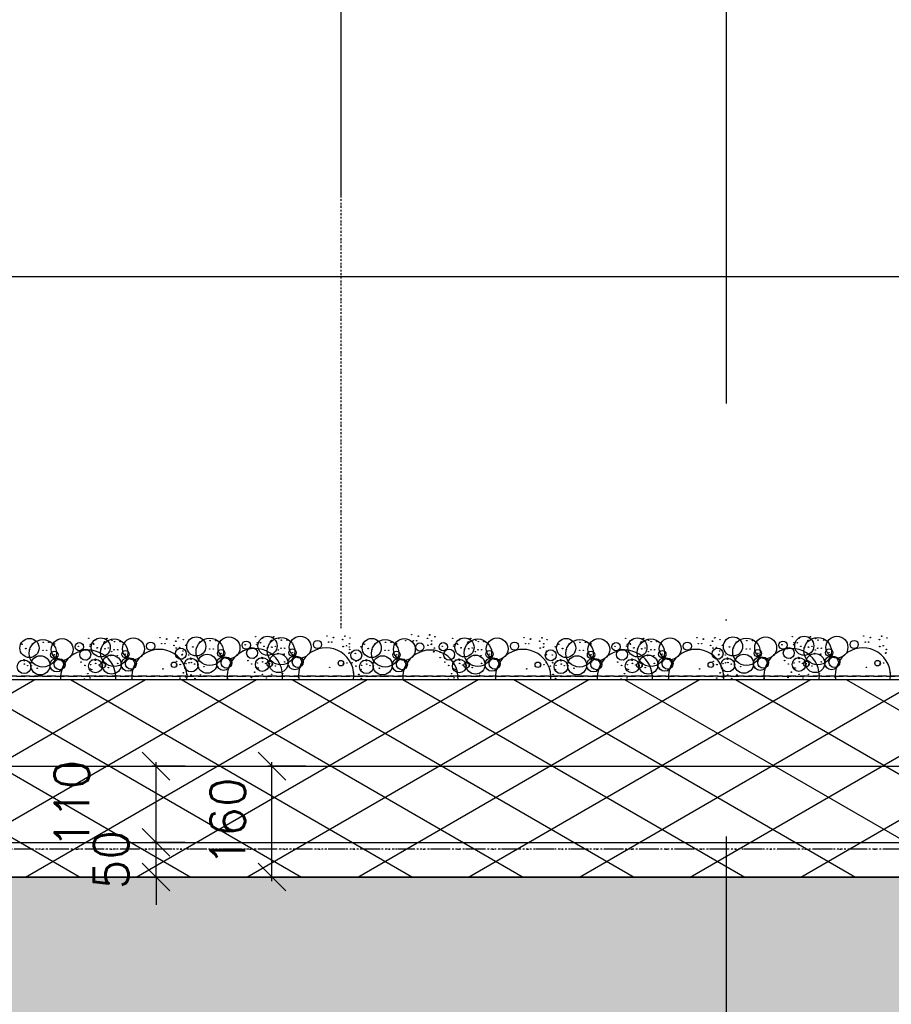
# Model space of a CAD drawing. Extents: x 149262 to 371235, y 141599 to 287858.
# Tile 15 of 60: x 155968 to 157226, y 154345 to 155767. Entities that reach past the tile are written whole.
import ezdxf

# ---------------------------------------------------------------- set-up
doc = ezdxf.new("R2010")
doc.units = 0
doc.header["$LTSCALE"] = 50
doc.header["$MEASUREMENT"] = 0
doc.header["$PDMODE"] = 3
doc.header["$PDSIZE"] = 0.1
for name, pattern in [('DASHDOT', [1, 0.5, -0.25, 0, -0.25]), ('DD1', [2.66667, 1.66667, -0.5, 0, -0.5]), ('HIDDEN', [0.375, 0.25, -0.125])]:
    doc.linetypes.add(name, pattern=pattern)
doc.layers.get('0').update_dxf_attribs({"linetype": 'CONTINUOUS'})
doc.layers.get('DEFPOINTS').update_dxf_attribs({"linetype": 'CONTINUOUS'})
for name, color, linetype in [('_DETAILNUMMERS', 4, 'CONTINUOUS'), ('A--A21--_F-23-', 9, 'CONTINUOUS'), ('A--A23--_F--3-', 9, 'CONTINUOUS'), ('A--L13D3_VLOEREN', 3, 'CONTINUOUS'), ('A--L21--', 3, 'CONTINUOUS'), ('A--L21--_F-23-', 4, 'CONTINUOUS'), ('A--L21D1_BUITENWAND', 1, 'CONTINUOUS'), ('A--L27DC4_DAKEN', 4, 'HIDDEN'), ('A--M$1A-_F123-', 1, 'CONTINUOUS'), ('STRAMIEN', 8, 'DD1')]:
    doc.layers.add(name, color=color, linetype=linetype)
doc.styles.add('HIEMSTRA', font='romans.shx')
doc.dimstyles.get("Standard").update_dxf_attribs({"dimscale": 50, "dimtxt": 2.5, "dimasz": 2, "dimexe": 0.3, "dimexo": 0.3, "dimgap": 2, "dimtad": 1, "dimdec": 0, "dimzin": 0, "dimdsep": 46, "dimtxsty": 'HIEMSTRA', "dimblk1": 'OBLIQUE', "dimblk2": 'OBLIQUE', "dimsah": 1, "dimcen": 0.09, "dimdle": 0.3, "dimclrd": 1, "dimclre": 1, "dimclrt": 2, "dimadec": 0, "dimazin": 0, "dimtfac": 1, "dimtdec": 4, "dimtix": 1, "dimtmove": 2, "dimatfit": 3, "dimldrblk": 'OBLIQUE', "dimfxl": 0, "dimtvp": 625, "dimtolj": 1, "dimtzin": 0, "dimarcsym": 0})

# ---------------------------------------------------------------- blocks, each defined once
blk = doc.blocks.new('_OBLIQUE')
at = {"color": 0, "linetype": 'ByBlock'}
blk.add_line((-0.5, -0.5), (0.5, 0.5), dxfattribs=at)
blk = doc.blocks.new('*D180')
at = {"layer": 'A--M$1A-_F123-', "color": 1, "lineweight": -2}
for p, q in [((156164.7, 154579), (156164.7, 154619)), ((156200.7, 154579), (156158.7, 154579)), ((156164.7, 154529), (156164.7, 154579)), ((156343.3, 154529), (156158.7, 154529)), ((156164.7, 154529), (156164.7, 154489))]:
    blk.add_line(p, q, dxfattribs=at)
at = {"layer": 'DEFPOINTS', "color": 0}
for p in [(156164.7, 154579), (156206.7, 154579), (156349.3, 154529)]:
    blk.add_point(p, dxfattribs=at)
at = {"layer": 'A--M$1A-_F123-', "color": 1, "lineweight": -2, "xscale": 40, "yscale": 40, "zscale": 40}
for p, rotation in [((156164.7, 154579), 270), ((156164.7, 154529), 90)]:
    blk.add_blockref('_OBLIQUE', p, dxfattribs=dict(at, rotation=rotation))
at = {"layer": 'A--M$1A-_F123-', "color": 2, "insert": (156099.7, 154554), "char_height": 50, "attachment_point": 5, "rotation": 90, "style": 'HIEMSTRA'}
blk.add_mtext('\\A1;50', dxfattribs=at)
blk = doc.blocks.new('*D181')
at = {"layer": 'A--M$1A-_F123-', "color": 1, "lineweight": -2}
for p, q in [((156206.7, 154689), (156158.7, 154689)), ((156164.7, 154573), (156164.7, 154695)), ((156206.7, 154579), (156158.7, 154579))]:
    blk.add_line(p, q, dxfattribs=at)
at = {"layer": 'DEFPOINTS', "color": 0}
for p in [(156164.7, 154689), (156212.7, 154689), (156212.7, 154579)]:
    blk.add_point(p, dxfattribs=at)
at = {"layer": 'A--M$1A-_F123-', "color": 1, "lineweight": -2, "xscale": 40, "yscale": 40, "zscale": 40}
for p, rotation in [((156164.7, 154689), 90), ((156164.7, 154579), 270)]:
    blk.add_blockref('_OBLIQUE', p, dxfattribs=dict(at, rotation=rotation))
at = {"layer": 'A--M$1A-_F123-', "color": 2, "insert": (156043, 154634), "char_height": 50, "attachment_point": 5, "rotation": 90, "style": 'HIEMSTRA'}
blk.add_mtext('\\A1;110', dxfattribs=at)
blk = doc.blocks.new('*D182')
at = {"layer": 'A--M$1A-_F123-', "color": 1, "lineweight": -2}
for p, q in [((156381.1, 154689), (156326, 154689)), ((156332, 154523), (156332, 154695)), ((156381.9, 154529), (156326, 154529))]:
    blk.add_line(p, q, dxfattribs=at)
at = {"layer": 'DEFPOINTS', "color": 0}
for p in [(156332, 154689), (156387.1, 154689), (156387.9, 154529)]:
    blk.add_point(p, dxfattribs=at)
at = {"layer": 'A--M$1A-_F123-', "color": 1, "lineweight": -2, "xscale": 40, "yscale": 40, "zscale": 40}
for p, rotation in [((156332, 154689), 90), ((156332, 154529), 270)]:
    blk.add_blockref('_OBLIQUE', p, dxfattribs=dict(at, rotation=rotation))
at = {"layer": 'A--M$1A-_F123-', "color": 2, "insert": (156268.2, 154608.5), "char_height": 50, "attachment_point": 5, "rotation": 90, "style": 'HIEMSTRA'}
blk.add_mtext('\\A1;160', dxfattribs=at)

msp = doc.modelspace()

# ---------------------------------------------------------------- hatches: boundary and pattern name
at = {"layer": 'A--A21--_F-23-'}
h = msp.add_hatch(dxfattribs=at)
h.set_pattern_fill('ALFAISO', color=256, scale=80, angle=270, style=0, pattern_type=2)
h.set_pattern_definition([(330, (40255.29, 48273.105), (40, 69.282032), []), (30, (40255.29, 48273.105), (-40, 69.282032), [])])
h.paths.add_polyline_path([(163659.9, 154814), (163659.9, 154529), (154851.7, 154529), (154851.7, 154814)])
at = {"layer": 'A--A23--_F--3-'}
h = msp.add_hatch(dxfattribs=at)
h.set_pattern_fill('ALFABET', color=256, scale=20, angle=1, style=0, pattern_type=2)
h.set_pattern_definition([(46, (40295.29, 48273.1), (-86.32078, 83.359004), []), (51, (40295.29, 48273.1), (143.64922, -10.04493), [15, -165]), (356, (40295.29, 48273.1), (-30.37155, 149.9312), [12, -132]), (101.4514, (40307.26, 48272.27), (113.27778, 139.88618), [12.74804, -140.22842]), (47.1842, (40294.6, 48313.1), (213.99344, -29.37358), [22.5, -247.5]), (97.6356, (40312.43, 48310.65), (183.50393, 198.05632), [19.12206, -210.3426]), (352.1842, (40294.6, 48313.1), (183.50378, 198.05647), [18, -198]), (22, (40314.77, 48303.45), (120.76856, -78.42802), [15, -165]), (327, (40314.77, 48303.45), (46.12453, 145.85721), [12, -132]), (72.4514, (40324.83, 48296.91), (166.89315, 67.42906), [12.74804, -140.22842]), (38.5, (40295.29, 48273.105), (1.269641, 66.611074), [0, -130.4, 0, -134, 0, -132.5]), (8.5, (40295.29, 48273.105), (51.229207, 79.788568), [0, -76.4, 0, -127.4, 0, -50.5]), (328.5, (40250.7, 48272.327), (106.826954, -2.64699), [0, -50, 0, -156, 0, -207]), (318.5, (40230.7, 48271.98), (116.270055, 22.05355), [0, -65, 0, -103.6, 0, -147]), (318.5, (40230.7, 48271.98), (116.270055, 22.05355), [0, -65, 0, -103.6, 0, -147])])
h.paths.add_polyline_path([(163669.9, 154528.9), (163669.9, 154279), (154861.7, 154279), (154861.7, 154529)])

# ---------------------------------------------------------------- linework, layer by layer
for centre, radius in [((155981.8, 154859.6), 13.8), ((156001.2, 154851.9), 19.8), ((155986.5, 154866), 0.331), ((156001.6, 154867.8), 0.331), ((156001.8, 154867.8), 0.331), ((156009.7, 154867.9), 0.331), ((156009.8, 154867.8), 0.331), ((156010, 154867.8), 0.331), ((156029, 154857.5), 15.8), ((156053.9, 154861.4), 5.94), ((156067.5, 154873.7), 0.331), ((156084.7, 154860.5), 13.8), ((156074.1, 154866.1), 0.331), ((156076.9, 154871.3), 0.331), ((156077.2, 154871.8), 0.331), ((156104.1, 154852.8), 19.8), ((156089.4, 154867), 0.331), ((156090.2, 154868.6), 0.331), ((156090.4, 154868.4), 0.331), ((156093.4, 154873.1), 0.331), ((156093.7, 154873.6), 0.331), ((156101, 154870.7), 0.331), ((156104.5, 154868.8), 0.331), ((156104.7, 154868.7), 0.331), ((156112.6, 154868.8), 0.331), ((156112.7, 154868.8), 0.331), ((156112.9, 154868.7), 0.331), ((156131.9, 154858.4), 15.8), ((156156.8, 154862.3), 5.94), ((156161.8, 154865.9), 0.331), ((156170.4, 154874.6), 0.331), ((156179.8, 154872.3), 0.331), ((156180.1, 154872.8), 0.331), ((156193.1, 154869.5), 0.331), ((156193.3, 154869.3), 0.331), ((156196.3, 154874), 0.331), ((156196.6, 154874.5), 0.331), ((156203.9, 154871.7), 0.331), ((156222.7, 154861.9), 13.8), ((156242.1, 154854.1), 19.8), ((156227.4, 154868.3), 0.331), ((156242.6, 154870.1), 0.331), ((156242.7, 154870.1), 0.331), ((156250.6, 154870.2), 0.331), ((156250.8, 154870.1), 0.331), ((156250.9, 154870.1), 0.331), ((156269.9, 154859.8), 15.8), ((156294.8, 154863.7), 5.94), ((156299.8, 154867.3), 0.331), ((156308.5, 154875.9), 0.331), ((156310.8, 154867.1), 0.331), ((156325.6, 154862.8), 13.8), ((156315.5, 154867.1), 0.331), ((156317.9, 154873.6), 0.331), ((156318.2, 154874.1), 0.331), ((156345, 154855.1), 19.8), ((156330.3, 154869.3), 0.331), ((156331.1, 154870.8), 0.331), ((156331.4, 154870.7), 0.331), ((156334.3, 154875.4), 0.331), ((156334.6, 154875.8), 0.331), ((156341.9, 154873), 0.331), ((156345.5, 154871), 0.331), ((156345.6, 154871), 0.331), ((156353.5, 154871.1), 0.331), ((156353.7, 154871.1), 0.331), ((156353.8, 154871), 0.331), ((156372.8, 154860.7), 15.8), ((156397.7, 154864.6), 5.94), ((156402.7, 154868.2), 0.331), ((156411.4, 154876.9), 0.331), ((156413.7, 154868.1), 0.331), ((156418.4, 154868.1), 0.331), ((156420.8, 154874.5), 0.331), ((156421.1, 154875), 0.331), ((156434, 154871.8), 0.331), ((156434.3, 154871.6), 0.331), ((156437.2, 154876.3), 0.331), ((156437.5, 154876.8), 0.331), ((156444.8, 154874), 0.331), ((156476, 154859.6), 13.8), ((156495.4, 154851.9), 19.8), ((156480.7, 154866), 0.331), ((156495.8, 154867.8), 0.331), ((156496, 154867.8), 0.331), ((156503.9, 154867.9), 0.331), ((156504, 154867.8), 0.331), ((156504.2, 154867.8), 0.331), ((156523.2, 154857.5), 15.8), ((156525.1, 154870.1), 0.331), ((156533.7, 154878.8), 0.331), ((156536.1, 154870), 0.331), ((156545.5, 154861), 5.94), ((156540.8, 154870), 0.331), ((156543.1, 154876.4), 0.331), ((156543.4, 154876.9), 0.331), ((156556.4, 154873.7), 0.331), ((156556.7, 154873.5), 0.331), ((156559.6, 154878.2), 0.331), ((156559.9, 154878.7), 0.331), ((156562.4, 154869.9), 0.331), ((156567.2, 154875.8), 0.331), ((156579.3, 154861.4), 5.94), ((156592.9, 154873.7), 0.331), ((156610, 154860.5), 13.8), ((156599.5, 154866.1), 0.331), ((156602.3, 154871.3), 0.331), ((156602.6, 154871.8), 0.331), ((156629.4, 154852.8), 19.8), ((156614.8, 154867), 0.331), ((156615.5, 154868.6), 0.331), ((156615.8, 154868.4), 0.331), ((156618.8, 154873.1), 0.331), ((156619, 154873.6), 0.331), ((156626.4, 154870.7), 0.331), ((156629.9, 154868.8), 0.331), ((156630, 154868.7), 0.331), ((156637.9, 154868.8), 0.331), ((156638.1, 154868.8), 0.331), ((156638.3, 154868.7), 0.331), ((156657.2, 154858.4), 15.8), ((156682.2, 154862.3), 5.94), ((156687.1, 154865.9), 0.331), ((156695.8, 154874.6), 0.331), ((156705.2, 154872.3), 0.331), ((156705.5, 154872.8), 0.331), ((156718.4, 154869.5), 0.331), ((156718.7, 154869.3), 0.331), ((156721.7, 154874), 0.331), ((156721.9, 154874.5), 0.331), ((156729.3, 154871.7), 0.331), ((156756.8, 154859.6), 13.8), ((156776.2, 154851.9), 19.8), ((156761.5, 154866), 0.331), ((156776.6, 154867.8), 0.331), ((156776.8, 154867.8), 0.331), ((156784.7, 154867.9), 0.331), ((156784.8, 154867.8), 0.331), ((156785, 154867.8), 0.331), ((156804, 154857.5), 15.8), ((156828.9, 154861.4), 5.94), ((156842.6, 154873.7), 0.331), ((156859.7, 154860.5), 13.8), ((156849.1, 154866.1), 0.331), ((156851.9, 154871.3), 0.331), ((156852.2, 154871.8), 0.331), ((156879.1, 154852.8), 19.8), ((156864.4, 154867), 0.331), ((156865.2, 154868.6), 0.331), ((156865.5, 154868.4), 0.331), ((156868.4, 154873.1), 0.331), ((156868.7, 154873.6), 0.331), ((156876, 154870.7), 0.331), ((156879.5, 154868.8), 0.331), ((156879.7, 154868.7), 0.331), ((156887.6, 154868.8), 0.331), ((156887.7, 154868.8), 0.331), ((156887.9, 154868.7), 0.331), ((156906.9, 154858.4), 15.8), ((156931.8, 154862.3), 5.94), ((156936.8, 154865.9), 0.331), ((156945.5, 154874.6), 0.331), ((156954.8, 154872.3), 0.331), ((156955.1, 154872.8), 0.331), ((156968.1, 154869.5), 0.331), ((156968.4, 154869.3), 0.331), ((156971.3, 154874), 0.331), ((156971.6, 154874.5), 0.331), ((156978.9, 154871.7), 0.331), ((156997.7, 154861.9), 13.8), ((157017.1, 154854.1), 19.8), ((157002.4, 154868.3), 0.331), ((157017.6, 154870.1), 0.331), ((157017.7, 154870.1), 0.331), ((157025.6, 154870.2), 0.331), ((157025.8, 154870.1), 0.331), ((157025.9, 154870.1), 0.331), ((157044.9, 154859.8), 15.8), ((157069.9, 154863.7), 5.94), ((157074.8, 154867.3), 0.331), ((157083.5, 154875.9), 0.331), ((157085.8, 154867.1), 0.331), ((157100.6, 154862.8), 13.8), ((157090.5, 154867.1), 0.331), ((157092.9, 154873.6), 0.331), ((157093.2, 154874.1), 0.331), ((157120, 154855.1), 19.8), ((157105.3, 154869.3), 0.331), ((157106.1, 154870.8), 0.331), ((157106.4, 154870.7), 0.331), ((157109.3, 154875.4), 0.331), ((157109.6, 154875.8), 0.331), ((157117, 154873), 0.331), ((157120.5, 154871), 0.331), ((157120.6, 154871), 0.331), ((157128.5, 154871.1), 0.331), ((157128.7, 154871.1), 0.331), ((157128.8, 154871), 0.331), ((157147.8, 154860.7), 15.8), ((157172.7, 154864.6), 5.94), ((157177.7, 154868.2), 0.331), ((157186.4, 154876.9), 0.331), ((157188.7, 154868.1), 0.331), ((157193.4, 154868.1), 0.331), ((157195.8, 154874.5), 0.331), ((157196.1, 154875), 0.331), ((157209, 154871.8), 0.331), ((157209.3, 154871.6), 0.331), ((157212.2, 154876.3), 0.331), ((157212.5, 154876.8), 0.331), ((157219.9, 154874), 0.331), ((155971.2, 154865.1), 0.331), ((155976.5, 154858.7), 0.331), ((155976.8, 154858.9), 0.331), ((155982, 154857.2), 0.331), ((156001.2, 154856.1), 0.331), ((156006.5, 154856.1), 0.331), ((156017.7, 154849.8), 5.32), ((156017.8, 154865.6), 0.331), ((156052.4, 154861.9), 0.331), ((156062.4, 154850), 7.92), ((156058.9, 154865), 0.331), ((156069.1, 154862.3), 0.331), ((156069.1, 154862.3), 0.331), ((156069.9, 154864.9), 0.331), ((156074.6, 154864.9), 0.331), ((156079.4, 154859.6), 0.331), ((156079.7, 154859.9), 0.331), ((156084.9, 154858.1), 0.331), ((156090.7, 154858.6), 0.331), ((156091, 154858.4), 0.331), ((156095.7, 154859.6), 0.331), ((156100.4, 154854.3), 0.331), ((156104.1, 154857), 0.331), ((156109.4, 154857), 0.331), ((156120.6, 154850.7), 5.32), ((156172.8, 154865.8), 0.331), ((156177.5, 154865.8), 0.331), ((156190.4, 154863.3), 0.331), ((156200.4, 154851.4), 7.92), ((156193.6, 154859.6), 0.331), ((156193.9, 154859.4), 0.331), ((156198.6, 154860.5), 0.331), ((156203.3, 154855.2), 0.331), ((156207.2, 154863.6), 0.331), ((156207.2, 154863.6), 0.331), ((156217.4, 154860.9), 0.331), ((156217.8, 154861.2), 0.331), ((156223, 154859.5), 0.331), ((156242.1, 154858.3), 0.331), ((156247.4, 154858.3), 0.331), ((156258.6, 154852), 5.32), ((156258.6, 154852), 0.331), ((156258.6, 154852), 0.331), ((156293.3, 154864.2), 0.331), ((156303.3, 154852.3), 7.92), ((156310, 154864.5), 0.331), ((156310, 154864.5), 0.331), ((156320.3, 154861.9), 0.331), ((156320.7, 154862.1), 0.331), ((156325.9, 154860.4), 0.331), ((156331.7, 154860.9), 0.331), ((156332, 154860.7), 0.331), ((156336.7, 154861.9), 0.331), ((156340.8, 154851.9), 0.331), ((156341.4, 154856.6), 0.331), ((156345, 154859.3), 0.331), ((156350.3, 154859.3), 0.331), ((156361.5, 154853), 5.32), ((156361.5, 154853), 0.331), ((156361.5, 154853), 0.331), ((156434.6, 154861.8), 0.331), ((156434.9, 154861.6), 0.331), ((156439.6, 154862.8), 0.331), ((156443.1, 154851.9), 0.331), ((156443.7, 154852.8), 0.331), ((156443.7, 154865.7), 0.331), ((156443.7, 154861), 0.331), ((156444.3, 154857.5), 0.331), ((156453.7, 154849.1), 7.92), ((156452.5, 154851.7), 0.331), ((156460.4, 154861.3), 0.331), ((156460.4, 154861.3), 0.331), ((156465.4, 154865.1), 0.331), ((156470.7, 154858.7), 0.331), ((156471, 154858.9), 0.331), ((156476.2, 154857.2), 0.331), ((156495.4, 154856.1), 0.331), ((156500.7, 154856.1), 0.331), ((156511.9, 154849.8), 5.32), ((156512, 154865.6), 0.331), ((156556.9, 154863.7), 0.331), ((156557.2, 154863.5), 0.331), ((156561.9, 154864.7), 0.331), ((156562.4, 154865.2), 0.331), ((156565.4, 154853.8), 0.331), ((156566, 154854.7), 0.331), ((156566.6, 154859.4), 0.331), ((156574.9, 154853.5), 0.331), ((156577.8, 154861.9), 0.331), ((156587.8, 154850), 7.92), ((156584.2, 154865), 0.331), ((156594.5, 154862.3), 0.331), ((156594.5, 154862.3), 0.331), ((156595.3, 154864.9), 0.331), ((156600, 154864.9), 0.331), ((156604.8, 154859.6), 0.331), ((156605.1, 154859.9), 0.331), ((156610.3, 154858.1), 0.331), ((156616.1, 154858.6), 0.331), ((156616.4, 154858.4), 0.331), ((156621.1, 154859.6), 0.331), ((156625.8, 154854.3), 0.331), ((156629.5, 154857), 0.331), ((156634.7, 154857), 0.331), ((156646, 154850.7), 5.32), ((156698.2, 154865.8), 0.331), ((156702.9, 154865.8), 0.331), ((156719, 154859.6), 0.331), ((156719.3, 154859.4), 0.331), ((156724, 154860.5), 0.331), ((156724.5, 154865.7), 0.331), ((156724.5, 154861), 0.331), ((156734.5, 154849.1), 7.92), ((156728.7, 154855.2), 0.331), ((156741.2, 154861.3), 0.331), ((156741.2, 154861.3), 0.331), ((156746.2, 154865.1), 0.331), ((156751.5, 154858.7), 0.331), ((156751.8, 154858.9), 0.331), ((156757, 154857.2), 0.331), ((156776.2, 154856.1), 0.331), ((156781.5, 154856.1), 0.331), ((156792.7, 154849.8), 5.32), ((156792.8, 154865.6), 0.331), ((156827.4, 154861.9), 0.331), ((156837.4, 154850), 7.92), ((156833.9, 154865), 0.331), ((156844.1, 154862.3), 0.331), ((156844.1, 154862.3), 0.331), ((156844.9, 154864.9), 0.331), ((156849.6, 154864.9), 0.331), ((156854.4, 154859.6), 0.331), ((156854.7, 154859.9), 0.331), ((156859.9, 154858.1), 0.331), ((156865.7, 154858.6), 0.331), ((156866, 154858.4), 0.331), ((156870.7, 154859.6), 0.331), ((156875.4, 154854.3), 0.331), ((156879.1, 154857), 0.331), ((156884.4, 154857), 0.331), ((156895.6, 154850.7), 5.32), ((156947.8, 154865.8), 0.331), ((156952.5, 154865.8), 0.331), ((156965.4, 154863.3), 0.331), ((156975.4, 154851.4), 7.92), ((156968.6, 154859.6), 0.331), ((156968.9, 154859.4), 0.331), ((156973.6, 154860.5), 0.331), ((156978.3, 154855.2), 0.331), ((156982.2, 154863.6), 0.331), ((156982.2, 154863.6), 0.331), ((156992.5, 154860.9), 0.331), ((156992.8, 154861.2), 0.331), ((156998, 154859.5), 0.331), ((157017.1, 154858.3), 0.331), ((157022.4, 154858.3), 0.331), ((157033.6, 154852), 5.32), ((157033.6, 154852), 0.331), ((157033.6, 154852), 0.331), ((157068.3, 154864.2), 0.331), ((157078.3, 154852.3), 7.92), ((157085.1, 154864.5), 0.331), ((157085.1, 154864.5), 0.331), ((157095.3, 154861.9), 0.331), ((157095.7, 154862.1), 0.331), ((157100.9, 154860.4), 0.331), ((157106.7, 154860.9), 0.331), ((157107, 154860.7), 0.331), ((157111.7, 154861.9), 0.331), ((157115.8, 154851.9), 0.331), ((157116.4, 154856.6), 0.331), ((157120, 154859.3), 0.331), ((157125.3, 154859.3), 0.331), ((157136.5, 154853), 5.32), ((157136.5, 154853), 0.331), ((157136.5, 154853), 0.331), ((157209.6, 154861.8), 0.331), ((157209.9, 154861.6), 0.331), ((157214.6, 154862.8), 0.331), ((157218.1, 154851.9), 0.331), ((157218.7, 154852.8), 0.331), ((157219.3, 154857.5), 0.331), ((155974.1, 154832.6), 9.89), ((155969.1, 154841.2), 0.331), ((155973.8, 154842.9), 0.331), ((155974.2, 154841.1), 0.331), ((155979.9, 154846.2), 0.331), ((155979.9, 154846.2), 0.331), ((155982.8, 154837.5), 0.331), ((155997.5, 154834.6), 13.8), ((156021.2, 154835), 9.89), ((156017.7, 154849.8), 0.331), ((156017.7, 154849.8), 0.331), ((156025.4, 154836.1), 7.91), ((156018.1, 154839.5), 0.331), ((156018.1, 154839.5), 0.331), ((156018.1, 154839.5), 0.331), ((156018.1, 154839.5), 0.331), ((156020.3, 154847.2), 0.331), ((156020.3, 154847.2), 0.331), ((156020.3, 154847.2), 0.331), ((156020.3, 154847.2), 0.331), ((156029.8, 154840.1), 0.331), ((156056.2, 154839.2), 0.331), ((156064.7, 154842.3), 0.331), ((156064.9, 154842.4), 0.331), ((156077, 154833.6), 9.89), ((156072, 154842.1), 0.331), ((156076.7, 154843.8), 0.331), ((156077.1, 154842), 0.331), ((156082.8, 154847.2), 0.331), ((156082.8, 154847.2), 0.331), ((156087.7, 154834.5), 3.96), ((156085.7, 154838.5), 0.331), ((156100.4, 154835.6), 13.8), ((156099.2, 154848.7), 0.331), ((156099.8, 154849.6), 0.331), ((156108.7, 154848.4), 0.331), ((156124.1, 154835.9), 9.89), ((156120.6, 154850.7), 0.331), ((156120.6, 154850.7), 0.331), ((156128.3, 154837), 7.91), ((156121, 154840.4), 0.331), ((156121, 154840.4), 0.331), ((156121, 154840.4), 0.331), ((156121, 154840.4), 0.331), ((156123.2, 154848.1), 0.331), ((156123.2, 154848.1), 0.331), ((156123.2, 154848.1), 0.331), ((156123.2, 154848.1), 0.331), ((156132.7, 154841.1), 0.331), ((156190.6, 154835.4), 3.96), ((156194.3, 154840.5), 0.331), ((156202.1, 154849.6), 0.331), ((156202.7, 154850.6), 0.331), ((156202.8, 154843.7), 0.331), ((156202.9, 154843.7), 0.331), ((156215.1, 154834.9), 9.89), ((156210, 154843.4), 0.331), ((156211.5, 154849.4), 0.331), ((156212.1, 154838.2), 0.331), ((156214.7, 154845.1), 0.331), ((156215.1, 154843.3), 0.331), ((156215.6, 154838.6), 0.331), ((156220.9, 154848.5), 0.331), ((156220.9, 154848.5), 0.331), ((156223.8, 154839.8), 0.331), ((156238.5, 154836.9), 13.8), ((156262.1, 154837.2), 9.89), ((156266.3, 154838.4), 7.91), ((156259, 154841.8), 0.331), ((156259, 154841.8), 0.331), ((156259, 154841.8), 0.331), ((156259, 154841.8), 0.331), ((156261.3, 154849.5), 0.331), ((156261.3, 154849.5), 0.331), ((156261.3, 154849.5), 0.331), ((156261.3, 154849.5), 0.331), ((156270.8, 154842.4), 0.331), ((156297.2, 154841.5), 0.331), ((156305.7, 154844.6), 0.331), ((156305.8, 154844.6), 0.331), ((156318, 154835.8), 9.89), ((156310.9, 154837.8), 0.331), ((156312.9, 154844.4), 0.331), ((156317.6, 154846.1), 0.331), ((156318, 154844.3), 0.331), ((156318.5, 154839.6), 0.331), ((156323.8, 154849.4), 0.331), ((156323.8, 154849.4), 0.331), ((156328.6, 154836.7), 3.96), ((156326.7, 154840.7), 0.331), ((156341.4, 154837.8), 13.8), ((156340.2, 154851), 0.331), ((156349.6, 154850.7), 0.331), ((156350.2, 154839.6), 0.331), ((156365, 154838.2), 9.89), ((156369.2, 154839.3), 7.91), ((156361.9, 154842.7), 0.331), ((156361.9, 154842.7), 0.331), ((156361.9, 154842.7), 0.331), ((156361.9, 154842.7), 0.331), ((156364.1, 154850.4), 0.331), ((156364.1, 154850.4), 0.331), ((156364.1, 154850.4), 0.331), ((156364.1, 154850.4), 0.331), ((156373.7, 154843.4), 0.331), ((156431.5, 154837.7), 3.96), ((156440.1, 154837.8), 0.331), ((156447.5, 154838.2), 0.331), ((156453.1, 154840.5), 0.331), ((156456.1, 154841.4), 0.331), ((156456.2, 154841.4), 0.331), ((156468.4, 154832.6), 9.89), ((156463.3, 154841.2), 0.331), ((156468, 154842.9), 0.331), ((156468.4, 154841.1), 0.331), ((156474.1, 154846.2), 0.331), ((156474.1, 154846.2), 0.331), ((156477.1, 154837.5), 0.331), ((156491.7, 154834.6), 13.8), ((156515.4, 154835), 9.89), ((156511.9, 154849.8), 0.331), ((156511.9, 154849.8), 0.331), ((156519.6, 154836.1), 7.91), ((156512.3, 154839.5), 0.331), ((156512.3, 154839.5), 0.331), ((156512.3, 154839.5), 0.331), ((156512.3, 154839.5), 0.331), ((156514.5, 154847.2), 0.331), ((156514.5, 154847.2), 0.331), ((156514.5, 154847.2), 0.331), ((156514.5, 154847.2), 0.331), ((156524, 154840.1), 0.331), ((156574.8, 154845.5), 0.331), ((156574.9, 154845.6), 0.331), ((156581.6, 154839.2), 0.331), ((156590.1, 154842.3), 0.331), ((156590.2, 154842.4), 0.331), ((156602.4, 154833.6), 9.89), ((156597.3, 154842.1), 0.331), ((156602, 154843.8), 0.331), ((156602.4, 154842), 0.331), ((156608.2, 154847.2), 0.331), ((156608.2, 154847.2), 0.331), ((156613, 154834.5), 3.96), ((156611.1, 154838.5), 0.331), ((156625.8, 154835.6), 13.8), ((156624.6, 154848.7), 0.331), ((156625.2, 154849.6), 0.331), ((156634, 154848.4), 0.331), ((156649.5, 154835.9), 9.89), ((156646, 154850.7), 0.331), ((156646, 154850.7), 0.331), ((156653.6, 154837), 7.91), ((156646.4, 154840.4), 0.331), ((156646.4, 154840.4), 0.331), ((156646.4, 154840.4), 0.331), ((156646.4, 154840.4), 0.331), ((156648.6, 154848.1), 0.331), ((156648.6, 154848.1), 0.331), ((156648.6, 154848.1), 0.331), ((156648.6, 154848.1), 0.331), ((156658.1, 154841.1), 0.331), ((156715.9, 154835.4), 3.96), ((156727.5, 154849.6), 0.331), ((156728.1, 154850.6), 0.331), ((156728.3, 154838.2), 0.331), ((156736.9, 154841.4), 0.331), ((156736.9, 154849.4), 0.331), ((156737, 154841.4), 0.331), ((156737.5, 154838.2), 0.331), ((156749.2, 154832.6), 9.89), ((156744.1, 154841.2), 0.331), ((156748.8, 154842.9), 0.331), ((156749.2, 154841.1), 0.331), ((156754.9, 154846.2), 0.331), ((156754.9, 154846.2), 0.331), ((156757.9, 154837.5), 0.331), ((156772.5, 154834.6), 13.8), ((156796.2, 154835), 9.89), ((156792.7, 154849.8), 0.331), ((156792.7, 154849.8), 0.331), ((156800.4, 154836.1), 7.91), ((156793.1, 154839.5), 0.331), ((156793.1, 154839.5), 0.331), ((156793.1, 154839.5), 0.331), ((156793.1, 154839.5), 0.331), ((156795.3, 154847.2), 0.331), ((156795.3, 154847.2), 0.331), ((156795.3, 154847.2), 0.331), ((156795.3, 154847.2), 0.331), ((156804.8, 154840.1), 0.331), ((156831.2, 154839.2), 0.331), ((156839.8, 154842.3), 0.331), ((156839.9, 154842.4), 0.331), ((156852.1, 154833.6), 9.89), ((156847, 154842.1), 0.331), ((156851.7, 154843.8), 0.331), ((156852.1, 154842), 0.331), ((156857.8, 154847.2), 0.331), ((156857.8, 154847.2), 0.331), ((156862.7, 154834.5), 3.96), ((156860.8, 154838.5), 0.331), ((156875.4, 154835.6), 13.8), ((156874.2, 154848.7), 0.331), ((156874.8, 154849.6), 0.331), ((156883.7, 154848.4), 0.331), ((156899.1, 154835.9), 9.89), ((156895.6, 154850.7), 0.331), ((156895.6, 154850.7), 0.331), ((156903.3, 154837), 7.91), ((156896, 154840.4), 0.331), ((156896, 154840.4), 0.331), ((156896, 154840.4), 0.331), ((156896, 154840.4), 0.331), ((156898.2, 154848.1), 0.331), ((156898.2, 154848.1), 0.331), ((156898.2, 154848.1), 0.331), ((156898.2, 154848.1), 0.331), ((156907.7, 154841.1), 0.331), ((156965.6, 154835.4), 3.96), ((156969.3, 154840.5), 0.331), ((156977.1, 154849.6), 0.331), ((156977.7, 154850.6), 0.331), ((156977.8, 154843.7), 0.331), ((156977.9, 154843.7), 0.331), ((156990.1, 154834.9), 9.89), ((156985, 154843.4), 0.331), ((156986.6, 154849.4), 0.331), ((156987.1, 154838.2), 0.331), ((156989.7, 154845.1), 0.331), ((156990.1, 154843.3), 0.331), ((156990.6, 154838.6), 0.331), ((156995.9, 154848.5), 0.331), ((156995.9, 154848.5), 0.331), ((156998.8, 154839.8), 0.331), ((157013.5, 154836.9), 13.8), ((157037.1, 154837.2), 9.89), ((157041.3, 154838.4), 7.91), ((157034, 154841.8), 0.331), ((157034, 154841.8), 0.331), ((157034, 154841.8), 0.331), ((157034, 154841.8), 0.331), ((157036.3, 154849.5), 0.331), ((157036.3, 154849.5), 0.331), ((157036.3, 154849.5), 0.331), ((157036.3, 154849.5), 0.331), ((157045.8, 154842.4), 0.331), ((157072.2, 154841.5), 0.331), ((157080.7, 154844.6), 0.331), ((157080.8, 154844.6), 0.331), ((157093, 154835.8), 9.89), ((157086, 154837.8), 0.331), ((157087.9, 154844.4), 0.331), ((157092.6, 154846.1), 0.331), ((157093, 154844.3), 0.331), ((157093.5, 154839.6), 0.331), ((157098.8, 154849.4), 0.331), ((157098.8, 154849.4), 0.331), ((157103.6, 154836.7), 3.96), ((157101.7, 154840.7), 0.331), ((157116.4, 154837.8), 13.8), ((157115.2, 154851), 0.331), ((157124.6, 154850.7), 0.331), ((157125.2, 154839.6), 0.331), ((157140, 154838.2), 9.89), ((157144.2, 154839.3), 7.91), ((157136.9, 154842.7), 0.331), ((157136.9, 154842.7), 0.331), ((157136.9, 154842.7), 0.331), ((157136.9, 154842.7), 0.331), ((157139.2, 154850.4), 0.331), ((157139.2, 154850.4), 0.331), ((157139.2, 154850.4), 0.331), ((157139.2, 154850.4), 0.331), ((157148.7, 154843.4), 0.331), ((157206.5, 154837.7), 3.96), ((157215.1, 154837.8), 0.331), ((155974.6, 154836.3), 0.331), ((155979.2, 154834.1), 0.331), ((155984.3, 154834), 0.331), ((155984.8, 154829.2), 0.331), ((155993, 154830.4), 0.331), ((156012.6, 154830.5), 0.331), ((156061.8, 154834.4), 0.331), ((156069.1, 154829.5), 0.331), ((156070, 154835.5), 0.331), ((156071.5, 154828.5), 0.331), ((156077.5, 154837.3), 0.331), ((156082.1, 154835), 0.331), ((156087.2, 154834.9), 0.331), ((156087.7, 154830.2), 0.331), ((156091.5, 154833.9), 0.331), ((156095.9, 154831.4), 0.331), ((156096.3, 154834.6), 0.331), ((156109.2, 154837.3), 0.331), ((156115.5, 154831.4), 0.331), ((156174.4, 154829.5), 0.331), ((156194.4, 154834.9), 0.331), ((156199.2, 154835.5), 0.331), ((156199.8, 154835.7), 0.331), ((156204, 154823.7), 0.331), ((156204.2, 154823.8), 0.331), ((156207.2, 154830.8), 0.331), ((156208, 154836.9), 0.331), ((156220.2, 154836.3), 0.331), ((156225.3, 154836.2), 0.331), ((156225.7, 154831.5), 0.331), ((156233.9, 154832.7), 0.331), ((156253.5, 154832.7), 0.331), ((156302.7, 154836.6), 0.331), ((156306.8, 154824.7), 0.331), ((156307.1, 154824.8), 0.331), ((156310, 154831.7), 0.331), ((156312.5, 154830.8), 0.331), ((156323.1, 154837.3), 0.331), ((156328.2, 154837.2), 0.331), ((156328.6, 154832.5), 0.331), ((156332.5, 154836.2), 0.331), ((156336.8, 154833.6), 0.331), ((156337.2, 154836.9), 0.331), ((156356.4, 154833.7), 0.331), ((156415.4, 154831.7), 0.331), ((156435.4, 154837.2), 0.331), ((156450.1, 154823.5), 0.331), ((156450.1, 154823.5), 0.331), ((156450.1, 154823.5), 0.331), ((156450.1, 154823.5), 0.331), ((156453.1, 154833.4), 0.331), ((156460.4, 154828.5), 0.331), ((156461.3, 154834.6), 0.331), ((156468.8, 154836.3), 0.331), ((156473.4, 154834.1), 0.331), ((156478.5, 154834), 0.331), ((156479, 154829.2), 0.331), ((156487.2, 154830.4), 0.331), ((156506.8, 154830.5), 0.331), ((156587.2, 154834.4), 0.331), ((156594.5, 154829.5), 0.331), ((156595.4, 154835.5), 0.331), ((156596.9, 154828.5), 0.331), ((156602.9, 154837.3), 0.331), ((156607.5, 154835), 0.331), ((156612.6, 154834.9), 0.331), ((156613.1, 154830.2), 0.331), ((156616.9, 154833.9), 0.331), ((156621.3, 154831.4), 0.331), ((156621.7, 154834.6), 0.331), ((156634.6, 154837.3), 0.331), ((156640.8, 154831.4), 0.331), ((156699.8, 154829.5), 0.331), ((156719.8, 154834.9), 0.331), ((156724.6, 154835.5), 0.331), ((156733.9, 154833.4), 0.331), ((156741.2, 154828.5), 0.331), ((156742.1, 154834.6), 0.331), ((156749.6, 154836.3), 0.331), ((156754.2, 154834.1), 0.331), ((156759.3, 154834), 0.331), ((156759.8, 154829.2), 0.331), ((156768, 154830.4), 0.331), ((156787.6, 154830.5), 0.331), ((156836.8, 154834.4), 0.331), ((156844.1, 154829.5), 0.331), ((156845, 154835.5), 0.331), ((156846.5, 154828.5), 0.331), ((156852.5, 154837.3), 0.331), ((156857.1, 154835), 0.331), ((156862.2, 154834.9), 0.331), ((156862.7, 154830.2), 0.331), ((156866.5, 154833.9), 0.331), ((156870.9, 154831.4), 0.331), ((156871.3, 154834.6), 0.331), ((156884.2, 154837.3), 0.331), ((156890.5, 154831.4), 0.331), ((156949.4, 154829.5), 0.331), ((156969.4, 154834.9), 0.331), ((156974.2, 154835.5), 0.331), ((156974.8, 154835.7), 0.331), ((156979, 154823.7), 0.331), ((156979.2, 154823.8), 0.331), ((156982.2, 154830.8), 0.331), ((156983.1, 154836.9), 0.331), ((156995.2, 154836.3), 0.331), ((157000.3, 154836.2), 0.331), ((157000.7, 154831.5), 0.331), ((157008.9, 154832.7), 0.331), ((157028.5, 154832.7), 0.331), ((157077.7, 154836.6), 0.331), ((157081.9, 154824.7), 0.331), ((157082.1, 154824.8), 0.331), ((157085.1, 154831.7), 0.331), ((157087.5, 154830.8), 0.331), ((157098.1, 154837.3), 0.331), ((157103.2, 154837.2), 0.331), ((157103.6, 154832.5), 0.331), ((157107.5, 154836.2), 0.331), ((157111.8, 154833.6), 0.331), ((157112.2, 154836.9), 0.331), ((157131.4, 154833.7), 0.331), ((157190.4, 154831.7), 0.331), ((157210.4, 154837.2), 0.331), ((157225.1, 154823.5), 0.331), ((157225.1, 154823.5), 0.331), ((157225.1, 154823.5), 0.331), ((157225.1, 154823.5), 0.331), ((155974.2, 154818.5), 0.331), ((155987.7, 154818.5), 0.331), ((156061.2, 154814.8), 0.331), ((156065.9, 154822.4), 0.331), ((156066.2, 154822.5), 0.331), ((156069.4, 154816.5), 0.331), ((156077.1, 154819.4), 0.331), ((156090.6, 154819.4), 0.331), ((156106.3, 154820.2), 0.331), ((156106.3, 154820.2), 0.331), ((156106.3, 154820.2), 0.331), ((156106.3, 154820.2), 0.331), ((156129.5, 154814.6), 0.331), ((156199.3, 154816.1), 0.331), ((156207.5, 154817.8), 0.331), ((156209.2, 154821.2), 0.331), ((156209.2, 154821.2), 0.331), ((156209.2, 154821.2), 0.331), ((156209.2, 154821.2), 0.331), ((156215.1, 154820.8), 0.331), ((156221, 154815.5), 0.331), ((156228.6, 154820.8), 0.331), ((156267.5, 154816), 0.331), ((156302.2, 154817), 0.331), ((156310.4, 154818.8), 0.331), ((156318, 154821.7), 0.331), ((156323.9, 154816.4), 0.331), ((156331.5, 154821.7), 0.331), ((156347.2, 154822.5), 0.331), ((156347.2, 154822.5), 0.331), ((156347.2, 154822.5), 0.331), ((156347.2, 154822.5), 0.331), ((156370.4, 154816.9), 0.331), ((156457.2, 154821.4), 0.331), ((156457.5, 154821.5), 0.331), ((156460.8, 154815.6), 0.331), ((156468.4, 154818.5), 0.331), ((156481.9, 154818.5), 0.331), ((156586.6, 154814.8), 0.331), ((156591.3, 154822.4), 0.331), ((156591.5, 154822.5), 0.331), ((156594.8, 154816.5), 0.331), ((156602.5, 154819.4), 0.331), ((156616, 154819.4), 0.331), ((156631.7, 154820.2), 0.331), ((156631.7, 154820.2), 0.331), ((156631.7, 154820.2), 0.331), ((156631.7, 154820.2), 0.331), ((156654.9, 154814.6), 0.331), ((156734.6, 154821.2), 0.331), ((156734.6, 154821.2), 0.331), ((156734.6, 154821.2), 0.331), ((156734.6, 154821.2), 0.331), ((156738, 154821.4), 0.331), ((156738.3, 154821.5), 0.331), ((156741.6, 154815.6), 0.331), ((156749.2, 154818.5), 0.331), ((156762.7, 154818.5), 0.331), ((156836.2, 154814.8), 0.331), ((156840.9, 154822.4), 0.331), ((156841.2, 154822.5), 0.331), ((156844.5, 154816.5), 0.331), ((156852.1, 154819.4), 0.331), ((156865.6, 154819.4), 0.331), ((156881.3, 154820.2), 0.331), ((156881.3, 154820.2), 0.331), ((156881.3, 154820.2), 0.331), ((156881.3, 154820.2), 0.331), ((156904.5, 154814.6), 0.331), ((156974.3, 154816.1), 0.331), ((156982.5, 154817.8), 0.331), ((156984.2, 154821.2), 0.331), ((156984.2, 154821.2), 0.331), ((156984.2, 154821.2), 0.331), ((156984.2, 154821.2), 0.331), ((156990.1, 154820.8), 0.331), ((156996, 154815.5), 0.331), ((157003.6, 154820.8), 0.331), ((157042.5, 154816), 0.331), ((157077.2, 154817), 0.331), ((157085.4, 154818.8), 0.331), ((157093, 154821.7), 0.331), ((157098.9, 154816.4), 0.331), ((157106.5, 154821.7), 0.331), ((157122.3, 154822.5), 0.331), ((157122.3, 154822.5), 0.331), ((157122.3, 154822.5), 0.331), ((157122.3, 154822.5), 0.331), ((157145.4, 154816.9), 0.331)]:
    msp.add_circle(centre, radius)
for centre, start, end in [((156066.5, 154816.6), 356.2296, 183.7704), ((156169.4, 154817.6), 354.8736, 185.1264), ((156307.4, 154818.9), 352.9574, 187.0426), ((156410.3, 154819.8), 351.5931, 188.4069), ((156560.7, 154816.6), 356.2296, 183.7704), ((156694.7, 154817.6), 354.8736, 185.1264), ((156841.5, 154816.6), 356.2296, 183.7704), ((156944.4, 154817.6), 354.8736, 185.1264), ((157082.4, 154818.9), 352.9574, 187.0426), ((157185.3, 154819.8), 351.5931, 188.4069)]:
    msp.add_arc(centre, 40, start, end)
at = {"layer": '_DETAILNUMMERS', "color": 1}
msp.add_line((154808, 155395.9), (163702, 155395.9), dxfattribs=at)
at = {"layer": 'A--L13D3_VLOEREN'}
msp.add_lwpolyline([(163659.9, 154814), (163659.9, 154529), (154851.7, 154529), (154851.7, 154814)], close=True, dxfattribs=at)
at = {"layer": 'A--L21--'}
for p, q in [((154861.8, 154689), (163659.9, 154688.9)), ((154861.8, 154579), (163659.9, 154578.9))]:
    msp.add_line(p, q, dxfattribs=at)
at = {"layer": 'A--L21--_F-23-', "linetype": 'Continuous'}
msp.add_lwpolyline([(163669.9, 154528.9), (163669.9, 154279), (154861.7, 154279), (154861.7, 154529)], close=True, dxfattribs=at)
at = {"layer": 'A--L21D1_BUITENWAND'}
msp.add_line((156432, 155512.1), (156432, 158938.2), dxfattribs=at)
at = {"layer": 'A--L27DC4_DAKEN'}
for points in [[(163669.8, 155399.5), (163669.9, 154819), (154963, 154819)], [(154856.5, 155387.1), (154856.7, 154819), (163659.8, 154819)]]:
    msp.add_lwpolyline(points, dxfattribs=at)
at = {"layer": 'STRAMIEN', "color": 8, "linetype": 'DASHDOT', "ltscale": 25}
msp.add_line((156988, 162088.1), (156988, 142259.9), dxfattribs=at)
at = {"layer": 'STRAMIEN', "color": 8, "linetype": 'DASHDOT', "ltscale": 0.1}
for p, q in [((156432, 154888), (156432, 158938.2)), ((160797, 154569), (149663, 154569))]:
    msp.add_line(p, q, dxfattribs=at)
at = {"layer": 'STRAMIEN', "linetype": 'DASHDOT'}
msp.add_line((160797, 154569), (150163, 154569), dxfattribs=at)

# ---------------------------------------------------------------- dimensions: what is measured, and where the dimension line sits
at = {"layer": 'A--M$1A-_F123-'}
for base, p1, p2, picture, middle in [((156164.7, 154689), (156212.7, 154579), (156212.7, 154689), '*D181', (156043, 154634)), ((156332, 154689), (156387.9, 154529), (156387.1, 154689), '*D182', (156268.2, 154608.5))]:
    dim = msp.add_linear_dim(base=base, p1=p1, p2=p2, angle=270, dimstyle='Standard', override={"dimscale": 20}, dxfattribs=at)
    dim.commit()
    dim.dimension.update_dxf_attribs({"geometry": picture, "text_midpoint": middle, "dimtype": 160})
dim = msp.add_linear_dim(base=(156164.7, 154579), p1=(156349.3, 154529), p2=(156206.7, 154579), angle=270, dimstyle='Standard', override={"dimscale": 20}, dxfattribs=at)
dim.commit()
dim.dimension.update_dxf_attribs({"geometry": '*D180', "text_midpoint": (156099.7, 154554)})

doc.saveas('drawing.dxf')
